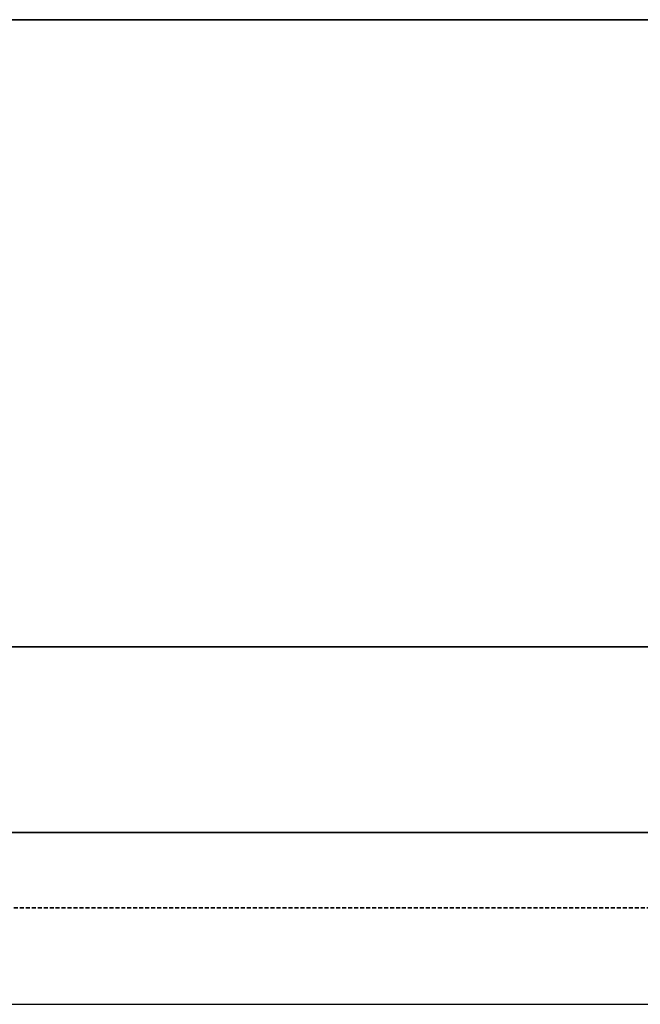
# Model space of a CAD drawing. Header units: millimetres. Extents: x 60394 to 199354, y 20895 to 166073.
# Tile 210 of 256: x 133387 to 133882, y 23695 to 24480. Entities that reach past the tile are written whole.
import ezdxf

# ---------------------------------------------------------------- set-up
doc = ezdxf.new("R2010")
doc.units = ezdxf.units.MM
doc.linetypes.add('VERDECKT', pattern=[9.525, 6.35, -3.175])
for name, color, linetype, lineweight in [('UT_SCHÉMA_PŘÍVOD', 10, 'Continuous', 35), ('UT_SCHÉMA_ZPÁTEČKA', 172, 'VERDECKT', 35), ('UT_ZAŘÍZENÍ - OT', 3, 'Continuous', 35)]:
    doc.layers.add(name, color=color, linetype=linetype, lineweight=lineweight)

msp = doc.modelspace()

# ---------------------------------------------------------------- linework, layer by layer
msp.add_line((64740.61, 23695.36), (199354.39, 23695.36))
at = {"layer": 'UT_SCHÉMA_PŘÍVOD'}
msp.add_line((132395.91, 23832.25), (138322.72, 23832.25), dxfattribs=at)
at = {"layer": 'UT_SCHÉMA_ZPÁTEČKA', "ltscale": 0.5}
msp.add_line((132320.67, 23772.34), (138389.76, 23772.34), dxfattribs=at)
at = {"layer": 'UT_ZAŘÍZENÍ - OT', "linetype": 'Continuous'}
for p, q in [((133016.46, 24480.17), (134216.46, 24480.17)), ((134216.46, 23980.17), (133016.46, 23980.17))]:
    msp.add_line(p, q, dxfattribs=at)

doc.saveas('drawing.dxf')
